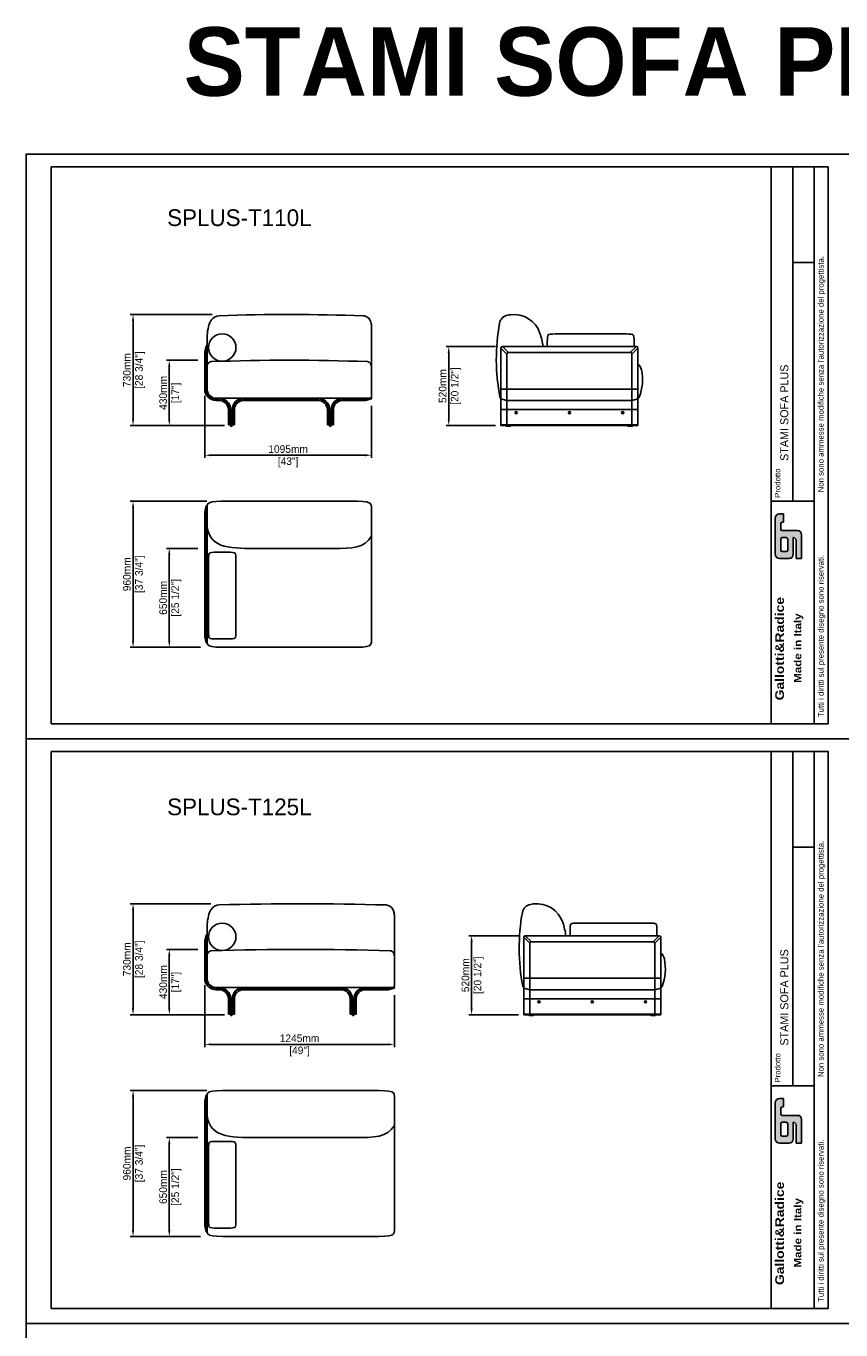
# Model space of a CAD drawing. Header units: millimetres. Extents: x 72 to 27239, y 11 to 18555.
# Tile 3 of 9: x 72 to 5422, y 9988 to 18555. Entities that reach past the tile are written whole.
import ezdxf

# ---------------------------------------------------------------- set-up
doc = ezdxf.new("R2010")
doc.units = ezdxf.units.MM
doc.header["$LTSCALE"] = 7.5
doc.header["$PDSIZE"] = -1
doc.linetypes.add('SLD-Solid', pattern=[0])
doc.layers.get('Defpoints').update_dxf_attribs({"color": 8})
doc.layers.add('QUOTE', color=7, linetype='Continuous')
doc.styles.get("Standard").update_dxf_attribs({"font": 'GOTHIC.TTF'})
doc.dimstyles.new('Prodotti USA', dxfattribs={"dimtxt": 50, "dimasz": 42, "dimexe": 18, "dimexo": 45, "dimgap": 14, "dimtad": 1, "dimzin": 12, "dimtxsty": 'Standard', "dimcen": 2.5, "dimclrd": 252, "dimclre": 252, "dimclrt": 252, "dimadec": 0, "dimazin": 3, "dimtfac": 1, "dimtmove": 0, "dimatfit": 3, "dimfxl": 1, "dimarcsym": 0})

# ---------------------------------------------------------------- blocks, each defined once
blk = doc.blocks.new('BASE MODULARE - PIEDINO - FRONTE')
for p, q in [((0, 169), (0, 184)), ((190, 184), (0, 184)), ((540, 179), (540, 184))]:
    blk.add_line(p, q)
at = {"color": 7, "linetype": 'SLD-Solid', "lineweight": 25}
for p, q in [((0, 179), (190, 179)), ((350, 184), (540, 184)), ((540, 179), (350, 179)), ((540, 179), (500, 169)), ((190, 169), (0, 169)), ((250, 9), (250, 109)), ((260, 109), (260, 9)), ((265, 109), (265, 4)), ((265, 109), (275, 109)), ((275, 109), (275, 4)), ((280, 109), (280, 9)), ((290, 9), (290, 109)), ((350, 169), (500, 169)), ((260, 9), (250, 9)), ((265, 9), (260, 9)), ((265, 29), (275, 29)), ((265, 4), (275, 4)), ((266, 1), (266, 3.5)), ((273, 0), (267, 0)), ((274, 3.5), (274, 1)), ((275, 9), (290, 9))]:
    blk.add_line(p, q, dxfattribs=at)
at = {"color": 8, "linetype": 'SLD-Solid', "lineweight": 25}
for p, q in [((190, 169), (190, 179)), ((350, 169), (350, 179)), ((250, 109), (260, 109)), ((290, 109), (280, 109))]:
    blk.add_line(p, q, dxfattribs=at)
at = {"color": 7, "linetype": 'SLD-Solid', "lineweight": 25}
for centre, radius, start, end in [((190, 109), 75, 0, 90), ((190, 109), 70, 0, 90), ((350, 109), 75, 90, 180), ((350, 109), 70, 90, 180), ((190, 109), 60, 0, 90), ((350, 109), 60, 90, 180), ((266.5, 3.5), 0.5, 90, 180), ((267, 1), 1, 180, 270), ((273, 1), 1, 270, 0), ((273.5, 3.5), 0.5, 0, 90)]:
    blk.add_arc(centre, radius, start, end, dxfattribs=at)
blk = doc.blocks.new('BASE MODULARE - BRACCIOLO SX - FRONTALE')
at = {"color": 7, "linetype": 'SLD-Solid', "lineweight": 25}
for p, q in [((0, 489), (10, 529)), ((10, 529), (15, 529)), ((10, 529), (10, 529)), ((10, 518.9), (10, 244)), ((15, 529), (15, 519)), ((15, 519), (15, 244)), ((0, 478.9), (0, 489)), ((0, 244), (0, 478.9)), ((95, 184), (75, 184)), ((75, 179), (95, 179)), ((255, 184), (445, 184)), ((255, 179), (445, 179)), ((95, 169), (75, 169)), ((155, 9), (155, 109)), ((165, 109), (165, 9)), ((170, 9), (170, 109)), ((180, 109), (170, 109)), ((180, 9), (180, 109)), ((185, 9), (185, 109)), ((195, 109), (195, 9)), ((445, 169), (255, 169)), ((165, 9), (155, 9)), ((170, 9), (165, 9)), ((180, 29), (170, 29)), ((170, 29), (170, 4)), ((180, 4), (170, 4)), ((171, 1), (171, 3.5)), ((178, 0), (172, 0)), ((179, 3.5), (179, 1)), ((180, 29), (180, 4)), ((185, 9), (180, 9)), ((195, 9), (185, 9))]:
    blk.add_line(p, q, dxfattribs=at)
at = {"color": 8, "linetype": 'SLD-Solid', "lineweight": 25}
for p, q in [((10, 518.9), (0, 478.9)), ((15, 519), (10, 519)), ((0, 244), (10, 244)), ((75, 169), (75, 179)), ((95, 169), (95, 179)), ((255, 169), (255, 179)), ((155, 109), (165, 109)), ((195, 109), (185, 109))]:
    blk.add_line(p, q, dxfattribs=at)
for p, q in [((15, 244), (15, 342.6)), ((445, 169), (445, 184))]:
    blk.add_line(p, q)
at = {"color": 7, "linetype": 'SLD-Solid', "lineweight": 25}
for centre, radius, start, end in [((75, 244), 75, 180, 270), ((75, 244), 65, 180, 270), ((75, 244), 60, 180, 270), ((95, 109), 75, 0, 90), ((95, 109), 70, 0, 90), ((255, 109), 75, 90, 180), ((255, 109), 70, 90, 180), ((95, 109), 60, 0, 90), ((255, 109), 60, 90, 180), ((171.5, 3.5), 0.5, 90, 180), ((172, 1), 1, 180, 270), ((178, 1), 1, 270, 0), ((178.5, 3.5), 0.5, 0, 90)]:
    blk.add_arc(centre, radius, start, end, dxfattribs=at)
blk.add_ellipse((52.8, 529), major_axis=(14.5, 57.8), ratio=0.696311, start_param=1.914369, end_param=1.915498, dxfattribs=at)
blk.add_open_spline([(10, 529), (10, 528.9), (10, 528.7), (9.9, 526.9), (9.9, 524.4), (10, 521.6), (10, 519.7), (10, 519)], degree=3, knots=[0, 0, 0, 0, 0.214527, 0.429034, 0.643619, 0.857863, 1, 1, 1, 1], dxfattribs=at)
blk = doc.blocks.new('123 SINISTRO')
for p, q in [((1230, 474.2), (1230, 10)), ((0, 379.2), (0, 60)), ((1220, 0), (60, 0))]:
    blk.add_line(p, q)
blk.add_circle((100, 332.7), 90)
for centre, radius, start, end in [((82, 477.1), 65, 91.69136, 147.36427), ((620.5, -17760.9), 18310.9, 88.26392, 91.69136), ((1173.8, 491.6), 50, 56.85445, 88.26392), ((45, 205), 45, 148.94332, 180), ((27.9, 215.3), 25, 91.88953, 148.94332), ((615, -17581.7), 17831.7, 88.11047, 91.88953), ((1202.1, 215.3), 25, 31.05668, 88.11047), ((1185, 205), 45, 0, 31.05668), ((60, 60), 60, 180, 270), ((1220, 10), 10, 270, 0)]:
    blk.add_arc(centre, radius, start, end)
for points, knots in [([(1230, 474.2), (1230, 479.5), (1229.6, 484.5), (1228.9, 489.2), (1225.9, 508.6), (1216.6, 523.4), (1201.1, 533.5)], [0, 0, 0, 0, 0.1044154, 0.1044154, 0.1044154, 0.5330199, 0.5330199, 0.5330199, 0.5330199]), ([(0, 379.2), (0, 426.3), (5.5, 463.6), (16.6, 491.2), (19.7, 498.9), (23.3, 505.9), (27.2, 512.1)], [0, 0, 0, 0, 0.4130331, 0.4130331, 0.4130331, 0.5289441, 0.5289441, 0.5289441, 0.5289441])]:
    blk.add_open_spline(points, degree=3, knots=knots)
blk = doc.blocks.new('108 SINISTRO')
for p, q in [((1080, 474.2), (1080, 10)), ((0, 379.2), (0, 60)), ((1070, 0), (60, 0))]:
    blk.add_line(p, q)
blk.add_circle((100, 332.7), 90)
for centre, radius, start, end in [((82, 477.1), 65, 91.96101, 147.36552), ((546.5, -13089.6), 13639.7, 87.98744, 91.96101), ((1023.8, 491.6), 50, 56.85132, 87.98744), ((45, 205), 45, 148.94586, 180), ((27.9, 215.3), 25, 92.16635, 148.94586), ((540, -13323.1), 13573.1, 87.83365, 92.16635), ((1052.1, 215.3), 25, 31.05414, 87.83365), ((1035, 205), 45, 0, 31.05414), ((60, 60), 60, 180, 270), ((1070, 10), 10, 270, 0)]:
    blk.add_arc(centre, radius, start, end)
for points, knots in [([(1080, 474.2), (1080, 479.5), (1079.6, 484.5), (1078.9, 489.2), (1075.9, 508.6), (1066.6, 523.4), (1051.1, 533.5)], [0, 0, 0, 0, 0.1044154, 0.1044154, 0.1044154, 0.5329902, 0.5329902, 0.5329902, 0.5329902]), ([(0, 379.2), (0, 426.3), (5.5, 463.6), (16.6, 491.2), (19.7, 498.9), (23.3, 505.9), (27.2, 512.1)], [0, 0, 0, 0, 0.4130331, 0.4130331, 0.4130331, 0.5289321, 0.5289321, 0.5289321, 0.5289321])]:
    blk.add_open_spline(points, degree=3, knots=knots)
blk = doc.blocks.new('A$C27506153')
at = {"color": 7, "linetype": 'SLD-Solid', "lineweight": 25}
for p, q in [((40, 524), (920, 524)), ((30, 514), (30, 244)), ((930, 514), (930, 244)), ((30, 184), (30, 244)), ((30, 109), (30, 184)), ((930, 184), (930, 244)), ((930, 109), (930, 184)), ((30, 9), (30, 109)), ((930, 9), (930, 109)), ((30, 9), (930, 9)), ((65, 1), (65, 3.5)), ((94, 0), (66, 0)), ((95, 3.5), (95, 1)), ((865, 3.5), (865, 1)), ((866, 0), (894, 0)), ((895, 1), (895, 3.5))]:
    blk.add_line(p, q, dxfattribs=at)
at = {"color": 8, "linetype": 'SLD-Solid', "lineweight": 25}
for p, q in [((80.1, 484), (40.1, 524)), ((919.9, 524), (879.9, 484)), ((30, 513.9), (70, 473.9)), ((70, 244), (70, 473.9)), ((80.1, 484), (879.9, 484)), ((890, 473.9), (930, 513.9)), ((890, 473.9), (890, 244)), ((30, 244), (930, 244)), ((70, 169), (70, 244)), ((890, 244), (890, 169)), ((70, 109), (30, 109)), ((70, 109), (70, 169)), ((70, 109), (930, 109)), ((70, 9), (70, 109)), ((70, 109), (890, 109)), ((890, 169), (890, 109)), ((930, 109), (890, 109)), ((890, 109), (890, 9))]:
    blk.add_line(p, q, dxfattribs=at)
for p, q in [((70, 169), (30, 179)), ((930, 179), (890, 169)), ((70, 169), (890, 169)), ((123, 89.7), (137, 89.7)), ((123, 88.3), (137, 88.3)), ((473, 89.7), (487, 89.7)), ((473, 88.3), (487, 88.3)), ((823, 89.7), (837, 89.7)), ((823, 88.3), (837, 88.3)), ((30, 9), (30, 4)), ((30, 4), (930, 4)), ((930, 9), (930, 4))]:
    blk.add_line(p, q)
for centre in [(130, 89), (480, 89), (830, 89)]:
    blk.add_circle(centre, 7)
for centre, radius, start, end in [((85.3, 665.6), 65, 100.1903, 169.74004), ((142.3, 348.7), 387, 97.38532, 100.1903), ((115.7, 554), 180, 18.17427, 97.38532), ((1335.1, 439.4), 1335.1, 169.74004, 190.67404), ((-191.9, 453), 503.7, 8.09942, 18.17427), ((884.8, 356.2), 70, 11.99647, 49.73863), ((646.7, 305.6), 313.4, 338.4214, 11.99647), ((32.9, 194), 10, 190.71174, 252.9835), ((928.8, 194), 10, 276.80909, 338.4214)]:
    blk.add_arc(centre, radius, start, end)
at = {"color": 7, "linetype": 'SLD-Solid', "lineweight": 25}
for centre, radius, start, end in [((40, 514), 10, 90, 180), ((920, 514), 10, 0, 90), ((65.5, 3.5), 0.5, 90, 180), ((66, 1), 1, 180, 270), ((94, 1), 1, 270, 0), ((94.5, 3.5), 0.5, 0, 90), ((865.5, 3.5), 0.5, 90, 180), ((866, 1), 1, 180, 270), ((894, 1), 1, 270, 0), ((894.5, 3.5), 0.5, 0, 90)]:
    blk.add_arc(centre, radius, start, end, dxfattribs=at)
at = {"color": 8, "linetype": 'SLD-Solid', "lineweight": 25}
for centre, major_axis in [((241.1, 312.9), (168.6, -168.6)), ((718.9, 312.9), (-168.6, -168.6))]:
    blk.add_ellipse(centre, major_axis=major_axis, ratio=0.174078, start_param=2.969242, end_param=3.313943, dxfattribs=at)
blk.add_open_spline([(904.5, 524), (904.5, 529.6), (904.5, 551.9), (904.5, 583.3), (901.2, 595), (897.8, 606.6), (884.5, 606.6), (354.5, 606.6), (334.5, 606.6), (334.5, 551.9), (334.5, 529.6), (334.5, 524)], degree=3, knots=[10.653968, 10.653968, 10.653968, 10.653968, 11, 12, 12, 12, 13, 14, 15, 16, 16.346032, 16.346032, 16.346032, 16.346032])
blk = doc.blocks.new('*D32')
at = {"layer": 'Defpoints', "color": 0, "transparency": 16777216}
for p in [(1338, 16659.9), (774.4, 15929.8), (1415.2, 15929.8)]:
    blk.add_point(p, dxfattribs=at)
at = {"layer": 'QUOTE', "color": 252, "lineweight": -2, "transparency": 16777216}
for p, q in [((1293, 16659.9), (756.4, 16659.9)), ((774.4, 16617.9), (774.4, 15971.8)), ((1370.2, 15929.8), (756.4, 15929.8))]:
    blk.add_line(p, q, dxfattribs=at)
at = {"layer": 'QUOTE', "color": 252, "transparency": 16777216}
for points in [[(767.4, 16617.9), (781.4, 16617.9), (774.4, 16659.9)], [(767.4, 15971.8), (781.4, 15971.8), (774.4, 15929.8)]]:
    blk.add_solid(points, dxfattribs=at)
at = {"layer": 'QUOTE', "color": 252, "lineweight": 5, "transparency": 16777216, "char_height": 50, "attachment_point": 5, "rotation": 90}
for s, insert in [('730mm', (734.1, 16294.8)), ('[28 3/4"]', (820.8, 16294.8))]:
    blk.add_mtext(s, dxfattribs=dict(at, insert=insert))
blk = doc.blocks.new('*D33')
at = {"layer": 'Defpoints', "color": 0, "transparency": 16777216}
for p in [(1245.2, 16169.8), (2340.2, 16105), (2340.2, 15735.2)]:
    blk.add_point(p, dxfattribs=at)
at = {"layer": 'QUOTE', "color": 252, "lineweight": -2, "transparency": 16777216}
for p, q in [((1245.2, 16124.8), (1245.2, 15717.2)), ((2340.2, 16060), (2340.2, 15717.2)), ((1287.2, 15735.2), (2298.2, 15735.2))]:
    blk.add_line(p, q, dxfattribs=at)
at = {"layer": 'QUOTE', "color": 252, "transparency": 16777216}
for points in [[(1287.2, 15742.2), (1287.2, 15728.2), (1245.2, 15735.2)], [(2298.2, 15742.2), (2298.2, 15728.2), (2340.2, 15735.2)]]:
    blk.add_solid(points, dxfattribs=at)
at = {"layer": 'QUOTE', "color": 252, "lineweight": 5, "transparency": 16777216, "char_height": 50, "attachment_point": 5}
for s, insert in [('1095mm', (1792.7, 15775.5)), ('[43"]', (1792.7, 15688.8))]:
    blk.add_mtext(s, dxfattribs=dict(at, insert=insert))
blk = doc.blocks.new('*D34')
at = {"layer": 'Defpoints', "color": 0, "transparency": 16777216}
for p in [(1245.2, 16359.8), (1012.3, 15929.8), (1420.2, 15929.8)]:
    blk.add_point(p, dxfattribs=at)
at = {"layer": 'QUOTE', "color": 252, "lineweight": -2, "transparency": 16777216}
for p, q in [((1200.2, 16359.8), (994.3, 16359.8)), ((1012.3, 16317.8), (1012.3, 15971.8)), ((1375.2, 15929.8), (994.3, 15929.8))]:
    blk.add_line(p, q, dxfattribs=at)
at = {"layer": 'QUOTE', "color": 252, "transparency": 16777216}
for points in [[(1005.3, 16317.8), (1019.3, 16317.8), (1012.3, 16359.8)], [(1005.3, 15971.8), (1019.3, 15971.8), (1012.3, 15929.8)]]:
    blk.add_solid(points, dxfattribs=at)
at = {"layer": 'QUOTE', "color": 252, "lineweight": 5, "transparency": 16777216, "char_height": 50, "attachment_point": 5, "rotation": 90}
for s, insert in [('430mm', (972.1, 16144.8)), ('[17"]', (1058.7, 16144.8))]:
    blk.add_mtext(s, dxfattribs=dict(at, insert=insert))
blk = doc.blocks.new('*D35')
at = {"layer": 'Defpoints', "color": 0, "transparency": 16777216}
for p in [(3199.9, 16449.8), (2847.4, 15929.8), (3199.9, 15929.8)]:
    blk.add_point(p, dxfattribs=at)
at = {"layer": 'QUOTE', "color": 252, "lineweight": -2, "transparency": 16777216}
for p, q in [((3154.9, 16449.8), (2829.4, 16449.8)), ((2847.4, 16407.8), (2847.4, 15971.8)), ((3154.9, 15929.8), (2829.4, 15929.8))]:
    blk.add_line(p, q, dxfattribs=at)
at = {"layer": 'QUOTE', "color": 252, "transparency": 16777216}
for points in [[(2840.4, 16407.8), (2854.4, 16407.8), (2847.4, 16449.8)], [(2840.4, 15971.8), (2854.4, 15971.8), (2847.4, 15929.8)]]:
    blk.add_solid(points, dxfattribs=at)
at = {"layer": 'QUOTE', "color": 252, "lineweight": 5, "transparency": 16777216, "char_height": 50, "attachment_point": 5, "rotation": 90}
for s, insert in [('520mm', (2807.1, 16189.8)), ('[20 1/2"]', (2893.8, 16189.8))]:
    blk.add_mtext(s, dxfattribs=dict(at, insert=insert))
blk = doc.blocks.new('*D36')
at = {"layer": 'Defpoints', "color": 0, "transparency": 16777216}
for p in [(3349.9, 12578.6), (2997.4, 12058.6), (3349.9, 12058.6)]:
    blk.add_point(p, dxfattribs=at)
at = {"layer": 'QUOTE', "color": 252, "lineweight": -2, "transparency": 16777216}
for p, q in [((3304.9, 12578.6), (2979.4, 12578.6)), ((2997.4, 12536.6), (2997.4, 12100.6)), ((3304.9, 12058.6), (2979.4, 12058.6))]:
    blk.add_line(p, q, dxfattribs=at)
at = {"layer": 'QUOTE', "color": 252, "transparency": 16777216}
for points in [[(2990.4, 12536.6), (3004.4, 12536.6), (2997.4, 12578.6)], [(2990.4, 12100.6), (3004.4, 12100.6), (2997.4, 12058.6)]]:
    blk.add_solid(points, dxfattribs=at)
at = {"layer": 'QUOTE', "color": 252, "lineweight": 5, "transparency": 16777216, "char_height": 50, "attachment_point": 5, "rotation": 90}
for s, insert in [('520mm', (2957.1, 12318.6)), ('[20 1/2"]', (3043.8, 12318.6))]:
    blk.add_mtext(s, dxfattribs=dict(at, insert=insert))
blk = doc.blocks.new('*D38')
at = {"layer": 'Defpoints', "color": 0, "transparency": 16777216}
for p in [(1303.6, 15433.2), (774.4, 14473.2), (1261.5, 14473.2)]:
    blk.add_point(p, dxfattribs=at)
at = {"layer": 'QUOTE', "color": 252, "lineweight": -2, "transparency": 16777216}
for p, q in [((1258.6, 15433.2), (756.4, 15433.2)), ((774.4, 15391.2), (774.4, 14515.2)), ((1216.5, 14473.2), (756.4, 14473.2))]:
    blk.add_line(p, q, dxfattribs=at)
at = {"layer": 'QUOTE', "color": 252, "transparency": 16777216}
for points in [[(767.4, 15391.2), (781.4, 15391.2), (774.4, 15433.2)], [(767.4, 14515.2), (781.4, 14515.2), (774.4, 14473.2)]]:
    blk.add_solid(points, dxfattribs=at)
at = {"layer": 'QUOTE', "color": 252, "lineweight": 5, "transparency": 16777216, "char_height": 50, "attachment_point": 5, "rotation": 90}
for s, insert in [('[37 3/4"]', (820.8, 14953.2)), ('960mm', (734.1, 14953.2))]:
    blk.add_mtext(s, dxfattribs=dict(at, insert=insert))
blk = doc.blocks.new('*D39')
at = {"layer": 'Defpoints', "color": 0, "transparency": 16777216}
for p in [(1245.2, 15123.2), (1012.3, 14473.2), (1260.6, 14473.2)]:
    blk.add_point(p, dxfattribs=at)
at = {"layer": 'QUOTE', "color": 252, "lineweight": -2, "transparency": 16777216}
for p, q in [((1200.2, 15123.2), (994.3, 15123.2)), ((1012.3, 15081.2), (1012.3, 14515.2)), ((1215.6, 14473.2), (994.3, 14473.2))]:
    blk.add_line(p, q, dxfattribs=at)
at = {"layer": 'QUOTE', "color": 252, "transparency": 16777216}
for points in [[(1005.3, 15081.2), (1019.3, 15081.2), (1012.3, 15123.2)], [(1005.3, 14515.2), (1019.3, 14515.2), (1012.3, 14473.2)]]:
    blk.add_solid(points, dxfattribs=at)
at = {"layer": 'QUOTE', "color": 252, "lineweight": 5, "transparency": 16777216, "char_height": 50, "attachment_point": 5, "rotation": 90}
for s, insert in [('650mm', (972.1, 14798.2)), ('[25 1/2"]', (1058.7, 14798.2))]:
    blk.add_mtext(s, dxfattribs=dict(at, insert=insert))
blk = doc.blocks.new('*D40')
at = {"layer": 'Defpoints', "color": 0, "transparency": 16777216}
for p in [(1329.2, 12788.6), (774.4, 12058.6), (1415.2, 12058.6)]:
    blk.add_point(p, dxfattribs=at)
at = {"layer": 'QUOTE', "color": 252, "lineweight": -2, "transparency": 16777216}
for p, q in [((1284.2, 12788.6), (756.4, 12788.6)), ((774.4, 12746.6), (774.4, 12100.6)), ((1370.2, 12058.6), (756.4, 12058.6))]:
    blk.add_line(p, q, dxfattribs=at)
at = {"layer": 'QUOTE', "color": 252, "transparency": 16777216}
for points in [[(767.4, 12746.6), (781.4, 12746.6), (774.4, 12788.6)], [(767.4, 12100.6), (781.4, 12100.6), (774.4, 12058.6)]]:
    blk.add_solid(points, dxfattribs=at)
at = {"layer": 'QUOTE', "color": 252, "lineweight": 5, "transparency": 16777216, "char_height": 50, "attachment_point": 5, "rotation": 90}
for s, insert in [('730mm', (734.1, 12423.6)), ('[28 3/4"]', (820.8, 12423.6))]:
    blk.add_mtext(s, dxfattribs=dict(at, insert=insert))
blk = doc.blocks.new('*D41')
at = {"layer": 'Defpoints', "color": 0, "transparency": 16777216}
for p in [(1245.2, 12298.6), (2490.2, 12233.6), (2490.2, 11864)]:
    blk.add_point(p, dxfattribs=at)
at = {"layer": 'QUOTE', "color": 252, "lineweight": -2, "transparency": 16777216}
for p, q in [((1245.2, 12253.6), (1245.2, 11846)), ((2490.2, 12188.6), (2490.2, 11846)), ((1287.2, 11864), (2448.2, 11864))]:
    blk.add_line(p, q, dxfattribs=at)
at = {"layer": 'QUOTE', "color": 252, "transparency": 16777216}
for points in [[(1287.2, 11871), (1287.2, 11857), (1245.2, 11864)], [(2448.2, 11871), (2448.2, 11857), (2490.2, 11864)]]:
    blk.add_solid(points, dxfattribs=at)
at = {"layer": 'QUOTE', "color": 252, "lineweight": 5, "transparency": 16777216, "char_height": 50, "attachment_point": 5}
for s, insert in [('1245mm', (1867.7, 11904.2)), ('[49"]', (1867.7, 11817.6))]:
    blk.add_mtext(s, dxfattribs=dict(at, insert=insert))
blk = doc.blocks.new('*D42')
at = {"layer": 'Defpoints', "color": 0, "transparency": 16777216}
for p in [(1245.2, 12488.6), (1012.3, 12058.6), (1420.2, 12058.6)]:
    blk.add_point(p, dxfattribs=at)
at = {"layer": 'QUOTE', "color": 252, "lineweight": -2, "transparency": 16777216}
for p, q in [((1200.2, 12488.6), (994.3, 12488.6)), ((1012.3, 12446.6), (1012.3, 12100.6)), ((1375.2, 12058.6), (994.3, 12058.6))]:
    blk.add_line(p, q, dxfattribs=at)
at = {"layer": 'QUOTE', "color": 252, "transparency": 16777216}
for points in [[(1005.3, 12446.6), (1019.3, 12446.6), (1012.3, 12488.6)], [(1005.3, 12100.6), (1019.3, 12100.6), (1012.3, 12058.6)]]:
    blk.add_solid(points, dxfattribs=at)
at = {"layer": 'QUOTE', "color": 252, "lineweight": 5, "transparency": 16777216, "char_height": 50, "attachment_point": 5, "rotation": 90}
for s, insert in [('430mm', (972.1, 12273.6)), ('[17"]', (1058.7, 12273.6))]:
    blk.add_mtext(s, dxfattribs=dict(at, insert=insert))
blk = doc.blocks.new('*D43')
at = {"layer": 'Defpoints', "color": 0, "transparency": 16777216}
for p in [(1303.6, 11561.9), (774.4, 10601.9), (1261.5, 10601.9)]:
    blk.add_point(p, dxfattribs=at)
at = {"layer": 'QUOTE', "color": 252, "lineweight": -2, "transparency": 16777216}
for p, q in [((1258.6, 11561.9), (756.4, 11561.9)), ((774.4, 11519.9), (774.4, 10643.9)), ((1216.5, 10601.9), (756.4, 10601.9))]:
    blk.add_line(p, q, dxfattribs=at)
at = {"layer": 'QUOTE', "color": 252, "transparency": 16777216}
for points in [[(767.4, 11519.9), (781.4, 11519.9), (774.4, 11561.9)], [(767.4, 10643.9), (781.4, 10643.9), (774.4, 10601.9)]]:
    blk.add_solid(points, dxfattribs=at)
at = {"layer": 'QUOTE', "color": 252, "lineweight": 5, "transparency": 16777216, "char_height": 50, "attachment_point": 5, "rotation": 90}
for s, insert in [('960mm', (734.1, 11081.9)), ('[37 3/4"]', (820.8, 11081.9))]:
    blk.add_mtext(s, dxfattribs=dict(at, insert=insert))
blk = doc.blocks.new('*D44')
at = {"layer": 'Defpoints', "color": 0, "transparency": 16777216}
for p in [(1245.2, 11251.9), (1012.3, 10601.9), (1260.6, 10601.9)]:
    blk.add_point(p, dxfattribs=at)
at = {"layer": 'QUOTE', "color": 252, "lineweight": -2, "transparency": 16777216}
for p, q in [((1200.2, 11251.9), (994.3, 11251.9)), ((1012.3, 11209.9), (1012.3, 10643.9)), ((1215.6, 10601.9), (994.3, 10601.9))]:
    blk.add_line(p, q, dxfattribs=at)
at = {"layer": 'QUOTE', "color": 252, "transparency": 16777216}
for points in [[(1005.3, 11209.9), (1019.3, 11209.9), (1012.3, 11251.9)], [(1005.3, 10643.9), (1019.3, 10643.9), (1012.3, 10601.9)]]:
    blk.add_solid(points, dxfattribs=at)
at = {"layer": 'QUOTE', "color": 252, "lineweight": 5, "transparency": 16777216, "char_height": 50, "attachment_point": 5, "rotation": 90}
for s, insert in [('[25 1/2"]', (1058.7, 10926.9)), ('650mm', (972.1, 10926.9))]:
    blk.add_mtext(s, dxfattribs=dict(at, insert=insert))
blk = doc.blocks.new('A$C009549be')
at = {"color": 7, "linetype": 'SLD-Solid', "lineweight": 25}
for p, q in [((0, 860), (10, 900)), ((0, 849.9), (0, 860)), ((10, 900), (10, 0)), ((10, 900), (15, 900)), ((15, 0), (15, 900)), ((0, 50.1), (0, 849.9)), ((0, 40), (0, 50.1)), ((10, 0), (0, 40)), ((10, 0), (10, 0)), ((15, 0), (10, 0))]:
    blk.add_line(p, q, dxfattribs=at)
blk.add_ellipse((52.8, 0), major_axis=(-14.5, 57.8), ratio=0.696311, start_param=1.226095, end_param=1.227223, dxfattribs=at)
blk = doc.blocks.new('T110L')
for p, q in [((15, 930), (15.6, 930)), ((1094.4, 930), (1095, 930)), ((1095, 30), (1095, 930)), ((1095, 40), (1095, 920)), ((15, 30), (15.6, 30)), ((1094.4, 30), (1095, 30))]:
    blk.add_line(p, q)
for points in [[(15, 920), (15, 960), (55, 960), (1055, 960), (1095, 960), (1095, 920)], [(15, 825), (15, 650), (295, 650), (905, 650), (1045, 650), (1095, 730)], [(36.7, 58.3), (25, 61.7), (25, 75), (25, 605), (25, 625), (95, 625), (135, 625), (205, 625), (205, 605), (205, 75), (205, 55), (135, 55), (95, 55), (48.3, 55), (36.7, 58.3)], [(15, 40), (15, 0), (55, 0), (1055, 0), (1095, 0), (1095, 40)]]:
    blk.add_open_spline(points, degree=3)
blk.add_blockref('A$C009549be', (0, 30))
blk = doc.blocks.new('T125L')
for p, q in [((15, 930), (15.6, 930)), ((1244.4, 930), (1245, 930)), ((1245, 40), (1245, 920)), ((15, 30), (15.6, 30)), ((1244.4, 30), (1245, 30))]:
    blk.add_line(p, q)
for points in [[(15, 920), (15, 960), (55, 960), (1205, 960), (1245, 960), (1245, 920)], [(15, 825), (15, 650), (295, 650), (1055, 650), (1195, 650), (1245, 730)], [(36.7, 58.3), (25, 61.7), (25, 75), (25, 605), (25, 625), (95, 625), (135, 625), (205, 625), (205, 605), (205, 75), (205, 55), (135, 55), (95, 55), (48.3, 55), (36.7, 58.3)], [(15, 40), (15, 0), (55, 0), (1205, 0), (1245, 0), (1245, 40)]]:
    blk.add_open_spline(points, degree=3)
blk.add_blockref('A$C009549be', (0, 30))

msp = doc.modelspace()

# ---------------------------------------------------------------- hatches: boundary and pattern name
h = msp.add_hatch(color=256)
h.paths.add_polyline_path([(5036.493, 15239.874, -0.41421356), (5027.346, 15249.022), (5027.346, 15285.61, -0.41421356), (5036.493, 15294.757), (5045.64, 15294.757), (5045.64, 15349.64), (5018.199, 15349.64, 0.41421356), (4990.758, 15322.198), (4990.758, 15084.373, 0.41421356), (5018.199, 15056.932), (5082.229, 15056.932, 0.41421356), (5109.67, 15084.373), (5109.67, 15194.139, -0.41421356), (5127.964, 15175.845), (5127.964, 15056.932), (5164.553, 15056.932), (5164.553, 15212.433, 0.41421356), (5137.112, 15239.874)])
h.paths.add_polyline_path([(5063.935, 15194.139, -0.41421356), (5073.082, 15184.992), (5073.082, 15111.815, -0.41421356), (5063.935, 15102.668), (5036.493, 15102.668, -0.41421356), (5027.346, 15111.815), (5027.346, 15184.992, -0.41421356), (5036.493, 15194.139)], flags=16)
h = msp.add_hatch(color=256)
h.paths.add_polyline_path([(5036.493, 11398.085, -0.41421356), (5027.346, 11407.232), (5027.346, 11443.82, -0.41421356), (5036.493, 11452.968), (5045.64, 11452.968), (5045.64, 11507.85), (5018.199, 11507.85, 0.41421356), (4990.758, 11480.409), (4990.758, 11242.584, 0.41421356), (5018.199, 11215.142), (5082.229, 11215.142, 0.41421356), (5109.67, 11242.584), (5109.67, 11352.349, -0.41421356), (5127.964, 11334.055), (5127.964, 11215.142), (5164.553, 11215.142), (5164.553, 11370.643, 0.41421356), (5137.112, 11398.085)])
h.paths.add_polyline_path([(5063.935, 11352.349, -0.41421356), (5073.082, 11343.202), (5073.082, 11270.025, -0.41421356), (5063.935, 11260.878), (5036.493, 11260.878, -0.41421356), (5027.346, 11270.025), (5027.346, 11343.202, -0.41421356), (5036.493, 11352.349)], flags=16)

# ---------------------------------------------------------------- linework, layer by layer
for p, q in [((4964.407, 17629.433), (4964.407, 15434.124)), ((5106.188, 17629.433), (5106.188, 15434.124)), ((5247.968, 15434.124), (5247.968, 17629.433)), ((5106.188, 17002.567), (5247.968, 17002.567)), ((1690.171, 16104.848), (1800.171, 16104.848)), ((4964.407, 15434.124), (4964.407, 13971.189)), ((4964.407, 15434.124), (5247.968, 15434.124)), ((5247.968, 13971.189), (5247.968, 15434.124)), ((5018.199, 15349.64), (5045.64, 15349.64)), ((5045.64, 15294.757), (5045.64, 15349.64)), ((4990.758, 15084.373), (4990.758, 15322.198)), ((5027.346, 15249.022), (5027.346, 15285.61)), ((5045.64, 15294.757), (5036.493, 15294.757)), ((5027.346, 15111.815), (5027.346, 15184.992)), ((5036.493, 15239.874), (5137.112, 15239.874)), ((5036.493, 15194.139), (5063.935, 15194.139)), ((5073.082, 15111.815), (5073.082, 15184.992)), ((5109.67, 15084.373), (5109.67, 15194.139)), ((5127.964, 15175.845), (5127.964, 15056.932)), ((5164.553, 15212.433), (5164.553, 15056.932)), ((5063.935, 15102.668), (5036.493, 15102.668)), ((5082.229, 15056.932), (5018.199, 15056.932)), ((5127.964, 15056.932), (5164.553, 15056.932)), ((4964.407, 13787.643), (4964.407, 11592.335)), ((5106.188, 13787.643), (5106.188, 11592.335)), ((5247.968, 11592.335), (5247.968, 13787.643)), ((5106.188, 13160.777), (5247.968, 13160.777)), ((1690.171, 12233.57), (1950.171, 12233.57)), ((4964.407, 11592.335), (4964.407, 10129.4)), ((4964.407, 11592.335), (5247.968, 11592.335)), ((5247.968, 10129.4), (5247.968, 11592.335)), ((4990.758, 11242.584), (4990.758, 11480.409)), ((5018.199, 11507.85), (5045.64, 11507.85)), ((5045.64, 11452.968), (5045.64, 11507.85)), ((5027.346, 11407.232), (5027.346, 11443.82)), ((5045.64, 11452.968), (5036.493, 11452.968)), ((5036.493, 11398.085), (5137.112, 11398.085)), ((5027.346, 11270.025), (5027.346, 11343.202)), ((5036.493, 11352.349), (5063.935, 11352.349)), ((5073.082, 11270.025), (5073.082, 11343.202)), ((5109.67, 11242.584), (5109.67, 11352.349)), ((5127.964, 11334.055), (5127.964, 11215.142)), ((5164.553, 11370.643), (5164.553, 11215.142)), ((5063.935, 11260.878), (5036.493, 11260.878)), ((5082.229, 11215.142), (5018.199, 11215.142)), ((5127.964, 11215.142), (5164.553, 11215.142))]:
    msp.add_line(p, q)
for points in [[(236.765, 17629.433), (5339.439, 17629.433), (5339.439, 13971.189), (236.765, 13971.189)], [(1690.171, 16109.848), (1800.171, 16109.848), (1800.171, 16094.848), (1690.171, 16094.848)], [(236.765, 13787.643), (5339.439, 13787.643), (5339.439, 10129.4), (236.765, 10129.4)], [(1690.171, 12238.57), (1950.171, 12238.57), (1950.171, 12223.57), (1690.171, 12223.57)]]:
    msp.add_lwpolyline(points, close=True)
for centre, radius, start, end in [((5018.199, 15322.198), 27.441, 90, 180), ((5036.493, 15285.61), 9.147, 90, 180), ((5036.493, 15249.022), 9.147, 180, 270), ((5036.493, 15184.992), 9.147, 90, 180), ((5063.935, 15184.992), 9.147, 0, 90), ((5109.67, 15175.845), 18.294, 0, 90), ((5137.112, 15212.433), 27.441, 0, 90), ((5018.199, 15084.373), 27.441, 180, 270), ((5036.493, 15111.815), 9.147, 180, 270), ((5063.935, 15111.815), 9.147, 270, 0), ((5082.229, 15084.373), 27.441, 270, 0), ((5018.199, 11480.409), 27.441, 90, 180), ((5036.493, 11443.82), 9.147, 90, 180), ((5036.493, 11407.232), 9.147, 180, 270), ((5137.112, 11370.643), 27.441, 0, 90), ((5036.493, 11343.202), 9.147, 90, 180), ((5063.935, 11343.202), 9.147, 0, 90), ((5109.67, 11334.055), 18.294, 0, 90), ((5018.199, 11242.584), 27.441, 180, 270), ((5036.493, 11270.025), 9.147, 180, 270), ((5063.935, 11270.025), 9.147, 270, 0), ((5082.229, 11242.584), 27.441, 270, 0)]:
    msp.add_arc(centre, radius, start, end)
at = {"layer": 'Defpoints'}
for points in [[(5505.505, 13872.253), (5505.505, 17714.042), (72.117, 17714.042), (72.117, 13872.253)], [(5505.505, 10030.463), (5505.505, 13872.253), (72.117, 13872.253), (72.117, 10030.463)], [(5505.505, 6188.673), (5505.505, 10030.463), (72.117, 10030.463), (72.117, 6188.673)]]:
    msp.add_lwpolyline(points, close=True, dxfattribs=at)

# ---------------------------------------------------------------- block references
for name, p in [('108 SINISTRO', (1260.171, 16109.848)), ('A$C27506153', (3159.86, 15925.848)), ('BASE MODULARE - BRACCIOLO SX - FRONTALE', (1245.171, 15925.848)), ('BASE MODULARE - PIEDINO - FRONTE', (1800.171, 15925.848)), ('123 SINISTRO', (1260.171, 12238.57)), ('A$C27506153', (3309.86, 12054.57)), ('BASE MODULARE - BRACCIOLO SX - FRONTALE', (1245.171, 12054.57)), ('BASE MODULARE - PIEDINO - FRONTE', (1950.171, 12054.57))]:
    msp.add_blockref(name, p)
at = {"layer": 'QUOTE'}
for name, p in [('T110L', (1245.171, 14473.174)), ('T125L', (1245.171, 10601.896))]:
    msp.add_blockref(name, p, dxfattribs=at)

# ---------------------------------------------------------------- texts
at = {"color": 5, "insert": (1106.824, 18547.062), "char_height": 450, "attachment_point": 1}
msp.add_mtext_dynamic_manual_height_columns('{\\fCENTURY GOTHIC|b1|i0|c0|p34;STAMI SOFA PLUS}', width=6256.51538, gutter_width=131.25, heights=[0], dxfattribs=at)
at = {"char_height": 110, "attachment_point": 1}
for s, insert in [('SPLUS-T110L', (998.285, 17351.099)), ('SPLUS-T125L', (998.285, 13479.821))]:
    msp.add_mtext_dynamic_manual_height_columns(s, width=999.6428, gutter_width=131.25, heights=[115.534], dxfattribs=dict(at, insert=insert))
at = {"attachment_point": 1, "rotation": 90}
for s, insert, char_height, width in [("{\\fArial|b0|i0|c0|p34;Tutti i diritti sul presente disegno sono riservati.                             Non sono ammesse modifiche senza l'autorizzazione del progettista.}  ", (5272.386, 14014.589), 36.588472, 3614.84408), ('STAMI SOFA PLUS', (5024.163, 15697.875), 52.93471, 1940.71273), ('{\\fArial|b0|i0|c0|p34;Prodotto}', (4988.616, 15455.168), 36.58847, 199.33544), ('{\\fArial Black|b0|i0|c0|p34;Gallotti&Radice}', (4991.418, 14124.58), 57.07802, 831.47486), ('{\\fArial Black|b0|i0|c0|p34;Made in Italy}', (5114.818, 14239.751), 47.56501, 488.55108), ("{\\fArial|b0|i0|c0|p34;Tutti i diritti sul presente disegno sono riservati.                             Non sono ammesse modifiche senza l'autorizzazione del progettista.}  ", (5272.386, 10172.8), 36.588472, 3614.84408), ('STAMI SOFA PLUS', (5024.163, 11856.086), 52.93471, 1940.71273), ('{\\fArial|b0|i0|c0|p34;Prodotto}', (4988.616, 11613.379), 36.58847, 199.33544), ('{\\fArial Black|b0|i0|c0|p34;Gallotti&Radice}', (4991.418, 10282.791), 57.07802, 831.47486), ('{\\fArial Black|b0|i0|c0|p34;Made in Italy}', (5114.818, 10397.961), 47.56501, 488.55108)]:
    msp.add_mtext(s, dxfattribs=dict(at, insert=insert, char_height=char_height, width=width))

# ---------------------------------------------------------------- dimensions: what is measured, and where the dimension line sits
at = {"layer": 'QUOTE', "lineweight": 5}
for base, p1, p2, picture, middle in [((774.368, 15929.848), (1338.048, 16659.852), (1415.171, 15929.848), '*D32', (774.368, 16294.85)), ((2847.387, 15929.848), (3199.86, 16449.848), (3199.86, 15929.848), '*D35', (2847.387, 16189.848)), ((1012.344, 15929.848), (1245.171, 16359.848), (1420.171, 15929.848), '*D34', (1012.344, 16144.848)), ((774.368, 14473.174), (1303.644, 15433.174), (1261.516, 14473.174), '*D38', (774.368, 14953.174)), ((1012.344, 14473.174), (1245.171, 15123.174), (1260.631, 14473.174), '*D39', (1012.344, 14798.174)), ((774.368, 12058.57), (1329.203, 12788.574), (1415.171, 12058.57), '*D40', (774.368, 12423.572)), ((2997.387, 12058.57), (3349.86, 12578.57), (3349.86, 12058.57), '*D36', (2997.387, 12318.57)), ((1012.344, 12058.57), (1245.171, 12488.57), (1420.171, 12058.57), '*D42', (1012.344, 12273.57)), ((774.368, 10601.896), (1303.644, 11561.896), (1261.516, 10601.896), '*D43', (774.368, 11081.896)), ((1012.344, 10601.896), (1245.171, 11251.896), (1260.631, 10601.896), '*D44', (1012.344, 10926.896))]:
    dim = msp.add_linear_dim(base=base, p1=p1, p2=p2, angle=90, dimstyle='Prodotti USA', override={"dimpost": 'mm\\X'}, dxfattribs=at)
    dim.commit()
    dim.dimension.update_dxf_attribs({"geometry": picture, "text_midpoint": middle})
for base, p1, p2, picture, middle in [((2340.171, 15735.23), (1245.171, 16169.848), (2340.171, 16104.995), '*D33', (1792.671, 15735.23)), ((2490.171, 11863.952), (1245.171, 12298.57), (2490.171, 12233.57), '*D41', (1867.671, 11863.952))]:
    dim = msp.add_linear_dim(base=base, p1=p1, p2=p2, dimstyle='Prodotti USA', override={"dimpost": 'mm\\X'}, dxfattribs=at)
    dim.commit()
    dim.dimension.update_dxf_attribs({"geometry": picture, "text_midpoint": middle})

doc.saveas('drawing.dxf')
